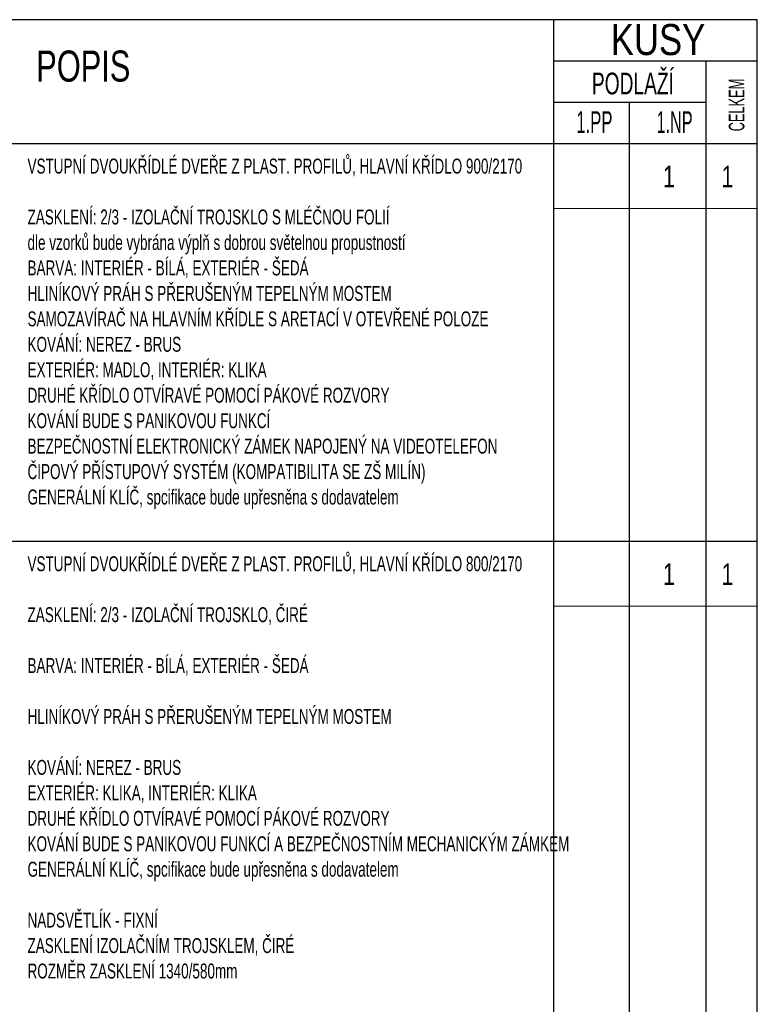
# Model space of a CAD drawing. Header units: millimetres. Extents: x -113432 to -55977, y -63841 to -50076.
# Tile 5 of 7: x -97078 to -91139, y -57999 to -50076. Entities that reach past the tile are written whole.
import ezdxf

# ---------------------------------------------------------------- set-up
doc = ezdxf.new("R2010")
doc.units = ezdxf.units.MM
doc.layers.add('XR$1$VÝPIS VNĚJŠÍCH VÝPLŇÍ_1', color=7, linetype='Continuous', lineweight=25)
doc.styles.add('ARIAL', font='ARIAL.TTF')
doc.styles.add('ARIALNARROW', font='ARIALN.TTF')

msp = doc.modelspace()

# ---------------------------------------------------------------- linework, layer by layer
at = {"layer": 'XR$1$VÝPIS VNĚJŠÍCH VÝPLŇÍ_1', "color": 7, "linetype": 'Continuous', "lineweight": 25}
for p, q in [((-91139.3, -50075.7), (-100839.3, -50075.7)), ((-92776.4, -50742.4), (-92776.4, -50075.7)), ((-91139.3, -63840.7), (-91139.3, -50075.7)), ((-91139.3, -50409.1), (-92776.4, -50409.1)), ((-91550.7, -50742.4), (-91550.7, -50409.1)), ((-91550.7, -50742.4), (-92776.4, -50742.4)), ((-92776.4, -63840.7), (-92776.4, -50742.4)), ((-92167.2, -63836.6), (-92167.2, -50742.4)), ((-91550.7, -63840.7), (-91550.7, -50742.4)), ((-91550.7, -63840.7), (-91550.7, -50742.4)), ((-91139.3, -51075.7), (-100839.3, -51075.7)), ((-91139.3, -54275.7), (-100839.3, -54275.7))]:
    msp.add_line(p, q, dxfattribs=at)
at = {"layer": 'XR$1$VÝPIS VNĚJŠÍCH VÝPLŇÍ_1', "color": 7, "linetype": 'Continuous', "lineweight": 13}
for p, q in [((-92776.4, -51595.7), (-91139.3, -51595.7)), ((-92776.4, -54795.7), (-91139.3, -54795.7))]:
    msp.add_line(p, q, dxfattribs=at)

# ---------------------------------------------------------------- texts
at = {"layer": 'XR$1$VÝPIS VNĚJŠÍCH VÝPLŇÍ_1', "color": 7, "linetype": 'Continuous', "lineweight": 50, "char_height": 250, "style": 'ARIAL'}
for s, insert, width, attachment_point in [('\\W0.80;KUSY', (-92319, -50364.1), 863.351, 7), ('\\W0.71;POPIS', (-96565.8, -50450.7), 850.871, 5)]:
    msp.add_mtext(s, dxfattribs=dict(at, insert=insert, width=width, attachment_point=attachment_point))
at = {"layer": 'XR$1$VÝPIS VNĚJŠÍCH VÝPLŇÍ_1', "color": 7, "linetype": 'Continuous', "lineweight": 35, "char_height": 175, "attachment_point": 7}
for s, insert, width, style in [('\\W0.77;PODLAŽÍ', (-92471.1, -50679.2), 724.953, 'ARIALNARROW'), ('\\W0.67;1.PP', (-92596.5, -50987.1), 358.65, 'ARIALNARROW'), ('\\W0.65;1.NP', (-91950, -50987.1), 357.238, 'ARIALNARROW'), ('\\W0.72;1', (-91899.8, -51425.6), 172.839, 'ARIAL'), ('\\W0.72;1', (-91428.4, -51425.6), 172.839, 'ARIAL'), ('\\W0.72;1', (-91899.8, -54625.6), 172.839, 'ARIAL'), ('\\W0.72;1', (-91428.4, -54625.6), 172.839, 'ARIAL')]:
    msp.add_mtext(s, dxfattribs=dict(at, insert=insert, width=width, style=style))
at = {"layer": 'XR$1$VÝPIS VNĚJŠÍCH VÝPLŇÍ_1', "color": 7, "linetype": 'Continuous', "lineweight": 25, "insert": (-91241.9, -50974.3), "char_height": 125, "width": 471.838, "attachment_point": 7, "rotation": 90, "style": 'ARIALNARROW'}
msp.add_mtext('\\W0.72;CELKEM', dxfattribs=at)
at = {"layer": 'XR$1$VÝPIS VNĚJŠÍCH VÝPLŇÍ_1', "color": 7, "linetype": 'Continuous', "lineweight": 18, "char_height": 120, "attachment_point": 1, "line_spacing_factor": 1.024096, "style": 'ARIALNARROW'}
for s, insert, width in [('\\W0.79;VSTUPNÍ DVOUKŘÍDLÉ DVEŘE Z PLAST. PROFILŮ, HLAVNÍ KŘÍDLO 900/2170\\P\\PZASKLENÍ: 2/3 - IZOLAČNÍ TROJSKLO S MLÉČNOU FOLIÍ\\Pdle vzorků bude vybrána výplň s dobrou světelnou propustností\\PBARVA: INTERIÉR - BÍLÁ, EXTERIÉR - ŠEDÁ\\PHLINÍKOVÝ PRÁH S PŘERUŠENÝM TEPELNÝM MOSTEM\\PSAMOZAVÍRAČ NA HLAVNÍM KŘÍDLE S ARETACÍ V OTEVŘENÉ POLOZE\\PKOVÁNÍ: NEREZ - BRUS\\PEXTERIÉR: MADLO, INTERIÉR: KLIKA\\PDRUHÉ KŘÍDLO OTVÍRAVÉ POMOCÍ PÁKOVÉ ROZVORY\\PKOVÁNÍ BUDE S PANIKOVOU FUNKCÍ\\PBEZPEČNOSTNÍ ELEKTRONICKÝ ZÁMEK NAPOJENÝ NA VIDEOTELEFON\\PČIPOVÝ PŘÍSTUPOVÝ SYSTÉM (KOMPATIBILITA SE ZŠ MILÍN) \\PGENERÁLNÍ KLÍČ, spcifikace bude upřesněna s dodavatelem', (-97014.7, -51194), 4012.44), ('\\W0.79;VSTUPNÍ DVOUKŘÍDLÉ DVEŘE Z PLAST. PROFILŮ, HLAVNÍ KŘÍDLO 800/2170\\P\\PZASKLENÍ: 2/3 - IZOLAČNÍ TROJSKLO, ČIRÉ\\P\\PBARVA: INTERIÉR - BÍLÁ, EXTERIÉR - ŠEDÁ\\P\\PHLINÍKOVÝ PRÁH S PŘERUŠENÝM TEPELNÝM MOSTEM\\P\\PKOVÁNÍ: NEREZ - BRUS\\PEXTERIÉR: KLIKA, INTERIÉR: KLIKA\\PDRUHÉ KŘÍDLO OTVÍRAVÉ POMOCÍ PÁKOVÉ ROZVORY\\PKOVÁNÍ BUDE S PANIKOVOU FUNKCÍ A BEZPEČNOSTNÍM MECHANICKÝM ZÁMKEM\\PGENERÁLNÍ KLÍČ, spcifikace bude upřesněna s dodavatelem\\P\\PNADSVĚTLÍK - FIXNÍ\\PZASKLENÍ IZOLAČNÍM TROJSKLEM, ČIRÉ\\PROZMĚR ZASKLENÍ 1340/580mm', (-97014.7, -54394), 4177.773)]:
    msp.add_mtext(s, dxfattribs=dict(at, insert=insert, width=width))

doc.saveas('drawing.dxf')
